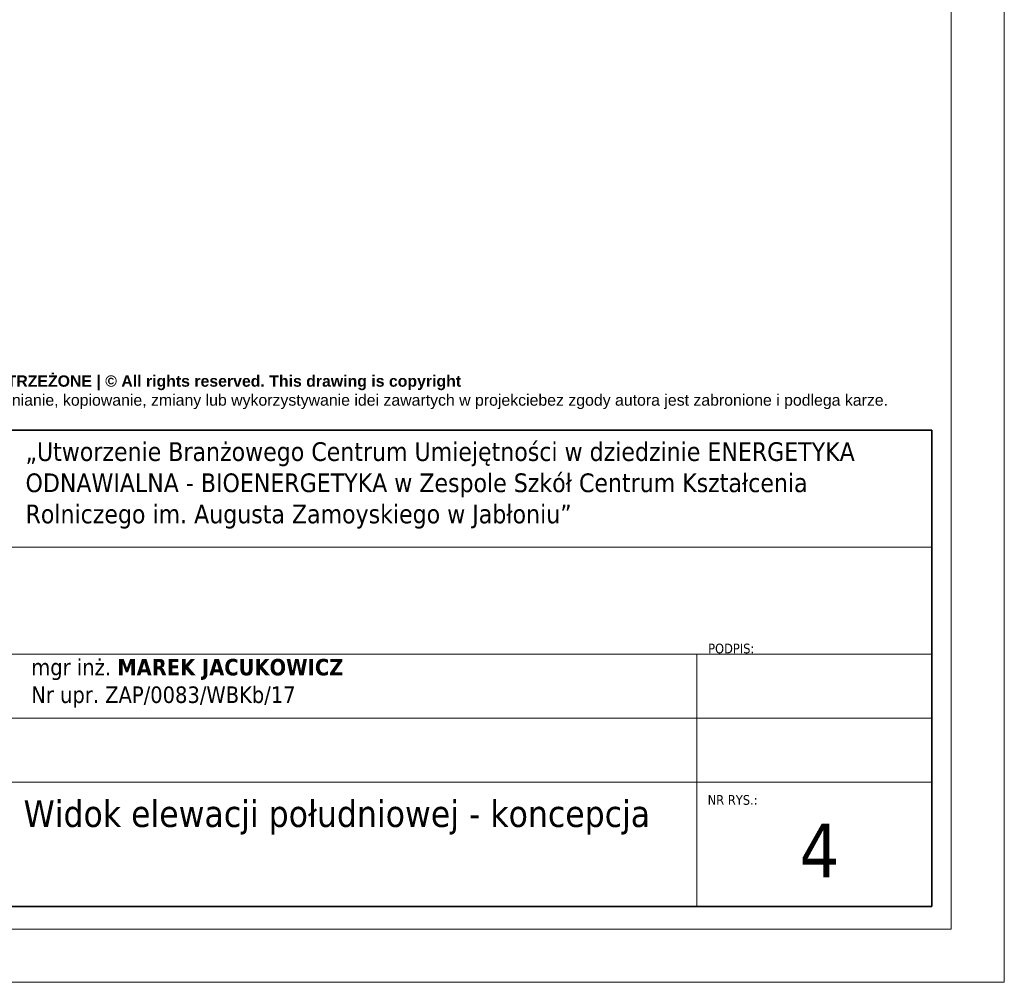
# Model space of a CAD drawing. Header units: metres. Extents: x 8472212 to 8494180, y 5728195 to 5779639.
# Tile 55 of 106: x 8478881 to 8479808, y 5740519 to 5741426. Entities that reach past the tile are written whole.
import ezdxf

# ---------------------------------------------------------------- set-up
doc = ezdxf.new("R2010")
doc.units = ezdxf.units.M
doc.header["$MEASUREMENT"] = 0
doc.layers.add('0A_MJ_tabelka', color=252, linetype='CONTINUOUS', lineweight=5)
doc.layers.add('0A_NIEwidoczne', color=222, linetype='CONTINUOUS', lineweight=0)
doc.styles.add('#MJ_Opis_Styl', font='tahoma.ttf', dxfattribs={"height": 10})
doc.styles.add('arial', font='arial.ttf')

msp = doc.modelspace()

# ---------------------------------------------------------------- linework, layer by layer
at = {"layer": '0A_MJ_tabelka', "color": 7}
for p, q in [((8479758.01, 5743439.08), (8479758.01, 5740569.08)), ((8479739.73, 5741038.94), (8479739.73, 5740590.56)), ((8479739.73, 5740757.13), (8479739.73, 5740590.56))]:
    msp.add_line(p, q, dxfattribs=at)
at = {"layer": '0A_MJ_tabelka', "color": 7, "lineweight": 35}
for p, q in [((8479739.73, 5741038.94), (8478229.35, 5741038.94)), ((8479739.73, 5741038.94), (8479739.73, 5740590.56)), ((8478229.35, 5740590.56), (8479739.73, 5740590.56))]:
    msp.add_line(p, q, dxfattribs=at)
at = {"layer": '0A_MJ_tabelka', "color": 7, "linetype": 'Continuous'}
for p, q in [((8478786.21, 5740928.98), (8479739.73, 5740928.98)), ((8478786.21, 5740828.01), (8479739.73, 5740828.01)), ((8479518.54, 5740828.01), (8479518.54, 5740590.56)), ((8478786.21, 5740767.87), (8479739.73, 5740767.87)), ((8478786.21, 5740707.72), (8479739.73, 5740707.72))]:
    msp.add_line(p, q, dxfattribs=at)
at = {"layer": '0A_MJ_tabelka', "color": 7, "lineweight": 0}
msp.add_line((8475658.01, 5740569.08), (8479758.01, 5740569.08), dxfattribs=at)
at = {"layer": '0A_NIEwidoczne', "lineweight": 0}
for p in [(8479808.01, 5743489.08), (8475608.01, 5740519.08)]:
    msp.add_line(p, (8479808.01, 5740519.08), dxfattribs=at)

# ---------------------------------------------------------------- texts
at = {"layer": '0A_MJ_tabelka', "color": 7, "attachment_point": 2, "line_spacing_factor": 1.004016, "style": 'arial'}
for s, insert, char_height, width in [('{\\fArial|b1|i0|c238|p34;© PRAWA AUTORSKIE ZASTRZEŻONE | © All rights reserved. This drawing is copyright\\P}Projekt ten chroniony jest prawem zgodnie z Ustawą o Prawie Autorskim. Wszelkie udostępnianie, kopiowanie, zmiany lub wykorzystywanie idei zawartych w projekciebez zgody autora jest zabronione i podlega karze.', (8478983.79, 5741090.66), 10.67947, 1459.9589), ('{\\fTahoma|b0|i0|c238|p34;4}', (8479634.01, 5740668.42), 50.3461, 99.6045)]:
    msp.add_mtext(s, dxfattribs=dict(at, insert=insert, char_height=char_height, width=width))
at = {"layer": '0A_MJ_tabelka', "color": 7, "attachment_point": 1}
for s, insert, char_height, width, style in [('„Utworzenie Branżowego Centrum Umiejętności w dziedzinie ENERGETYKA ODNAWIALNA - BIOENERGETYKA w Zespole Szkół Centrum Kształcenia Rolniczego im. Augusta Zamoyskiego w Jabłoniu”', (8478886.33, 5741027.71), 17.62112, 851.0442, '#MJ_Opis_Styl'), ('\\pt219.52;{\\fTahoma|b0|i0|c238|p34;PODPIS:}', (8479529.1, 5740838.02), 9.1538, 162.6659, 'arial'), ('\\pt0;{\\fTahoma|b0|i0|c238|p34;mgr inż. \\fTahoma|b1|i0|c238|p34;MAREK JACUKOWICZ\\P\\fTahoma|b0|i0|c238|p34;Nr upr. ZAP/0083/WBKb/17}', (8478891.74, 5740823.66), 15.561, 373.5865, 'arial'), ('\\pl2.5173;Widok elewacji południowej - koncepcja', (8478881.97, 5740690.55), 25.173, 642.3501, '#MJ_Opis_Styl'), ('\\pt219.52;{\\fTahoma|b0|i0|c238|p34;NR RYS.:}', (8479528.65, 5740695.43), 9.1538, 162.6659, 'arial')]:
    msp.add_mtext(s, dxfattribs=dict(at, insert=insert, char_height=char_height, width=width, style=style))

doc.saveas('drawing.dxf')
